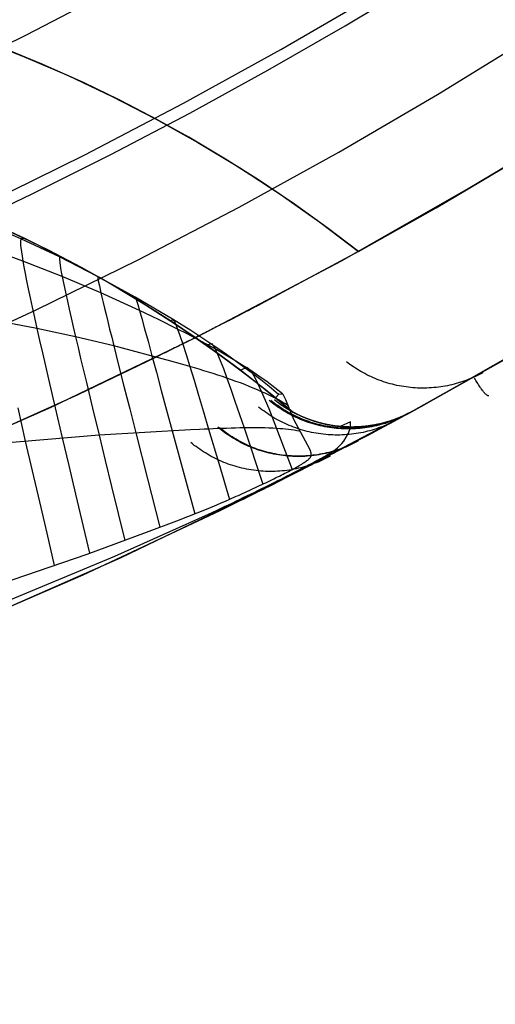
# Model space of a CAD drawing. Header units: millimetres. Extents: x -118 to 118, y -118 to 118.
# Tile 39 of 68: x 47 to 58, y -117 to -94. Entities that reach past the tile are written whole.
import ezdxf

# ---------------------------------------------------------------- set-up
doc = ezdxf.new("R2010")
doc.units = ezdxf.units.MM
doc.header["$MEASUREMENT"] = 0
doc.layers.add('Predefinito', color=5, linetype='Continuous')

msp = doc.modelspace()

# ---------------------------------------------------------------- linework, layer by layer
at = {"layer": 'Predefinito'}
for points in [[(33.558, -103.176), (36.057, -102.308), (38.543, -101.374), (41.016, -100.375), (43.459, -99.318), (45.881, -98.2), (48.282, -97.02), (50.662, -95.779), (53.009, -94.483), (55.325, -93.131), (57.612, -91.723), (59.869, -90.259)], [(33.085, -92.093), (34.256, -92.087), (35.427, -92.122), (36.596, -92.197), (37.762, -92.312), (38.923, -92.467), (40.078, -92.662), (41.226, -92.896), (42.365, -93.17), (43.494, -93.482), (44.611, -93.833), (45.716, -94.222), (46.807, -94.649), (47.883, -95.113), (48.942, -95.613), (49.984, -96.15), (51.006, -96.722), (52.008, -97.328), (52.989, -97.969), (53.947, -98.643), (54.881, -99.349)], [(54.881, -99.349), (54.12, -98.77), (53.338, -98.209), (52.536, -97.667), (51.714, -97.145), (50.873, -96.645), (50.015, -96.167), (49.139, -95.711), (48.247, -95.28), (47.34, -94.873), (46.418, -94.492), (45.483, -94.137), (44.537, -93.808), (43.579, -93.507), (42.612, -93.235), (41.636, -92.99), (40.653, -92.774), (39.664, -92.588), (38.67, -92.43), (37.673, -92.302), (36.675, -92.204), (35.675, -92.135), (34.676, -92.095), (33.679, -92.085)], [(-1.959, -113.483), (1.959, -113.483), (5.875, -113.348), (9.784, -113.078), (13.681, -112.672), (17.562, -112.133), (21.422, -111.46), (25.256, -110.654), (29.06, -109.717), (32.83, -108.648), (36.561, -107.45), (40.248, -106.124), (43.887, -104.672), (47.473, -103.095), (51.004, -101.395), (54.473, -99.574), (57.877, -97.634), (61.213, -95.578)], [(32.914, -96.098), (33.958, -96.085), (35.002, -96.108), (36.044, -96.167), (37.084, -96.261), (38.12, -96.392), (39.151, -96.559), (40.176, -96.761), (41.192, -96.999), (42.2, -97.272), (43.198, -97.579), (44.185, -97.921), (45.159, -98.297), (46.12, -98.706), (47.066, -99.148), (47.996, -99.623), (48.909, -100.13), (49.804, -100.668), (50.68, -101.236), (51.535, -101.835), (52.37, -102.463), (53.182, -103.119)], [(52.882, -102.871), (52.833, -102.832), (52.034, -102.205), (51.214, -101.605), (50.374, -101.033), (49.515, -100.489), (48.638, -99.975), (47.746, -99.492), (46.835, -99.037), (45.91, -98.613), (44.973, -98.221), (44.022, -97.862), (43.06, -97.534), (42.087, -97.239), (41.105, -96.977), (40.115, -96.748), (39.117, -96.553), (38.114, -96.391), (37.106, -96.264), (36.093, -96.17), (35.079, -96.111), (34.063, -96.086), (33.046, -96.095)], [(58.598, -97.203), (56.75, -98.294), (54.881, -99.349)], [(54.881, -99.349), (56.75, -98.294), (58.598, -97.203)], [(46.582, -98.917), (47.396, -99.312), (48.196, -99.73), (48.979, -100.17), (49.746, -100.631), (50.494, -101.112), (51.225, -101.613), (51.936, -102.131), (52.628, -102.667), (53.299, -103.218)], [(54.881, -99.349), (52.516, -100.62)], [(56.156, -103.212), (58.722, -101.774), (61.251, -100.272)], [(61.251, -100.272), (58.745, -101.761), (56.203, -103.187)], [(-2.028, -117.482), (2.028, -117.482), (6.082, -117.342), (10.129, -117.063), (14.163, -116.643), (18.181, -116.085), (22.177, -115.388), (26.146, -114.554), (30.085, -113.583), (33.987, -112.477), (37.849, -111.237), (41.666, -109.864), (45.433, -108.361), (49.146, -106.728), (52.801, -104.968), (56.393, -103.083), (59.917, -101.075)], [(53.299, -103.218), (53.382, -103.261), (53.466, -103.302), (53.551, -103.339), (53.637, -103.374), (53.724, -103.406), (53.812, -103.436), (53.901, -103.463), (53.99, -103.487), (54.081, -103.508), (54.172, -103.526), (54.264, -103.542), (54.357, -103.555), (54.45, -103.565), (54.543, -103.572), (54.636, -103.576), (54.729, -103.577), (54.821, -103.575), (54.914, -103.571), (55.007, -103.563), (55.1, -103.553), (55.192, -103.54), (55.284, -103.524), (55.375, -103.505), (55.466, -103.483), (55.556, -103.459), (55.644, -103.432), (55.732, -103.402), (55.819, -103.37), (55.904, -103.334), (55.989, -103.296), (56.073, -103.256), (56.156, -103.212)]]:
    msp.add_lwpolyline(points, dxfattribs=at)
at = {"layer": 'Predefinito', "extrusion": (0, 1, 0)}
for points in [[(-54.881, -99.999), (-54.881, -132)], [(-54.881, 0), (-54.881, -99.999)]]:
    msp.add_lwpolyline(points, dxfattribs=at)
at = {"layer": 'Predefinito', "extrusion": (-9.82915e-05, 0.999981, 0.006159)}
msp.add_lwpolyline([(-52.823, -99.365), (-53.009, -110.982)], dxfattribs=at)
at = {"layer": 'Predefinito', "extrusion": (-0.004093, -0.00223, 0.999989)}
msp.add_lwpolyline([(55.802, -103.405), (55.756, -103.429), (55.709, -103.453), (55.662, -103.477), (55.613, -103.499), (55.565, -103.521), (55.515, -103.542), (55.465, -103.562), (55.415, -103.582), (55.363, -103.6), (55.312, -103.618), (55.26, -103.635), (55.207, -103.651), (55.154, -103.666), (55.1, -103.68), (55.046, -103.693), (54.992, -103.705), (54.937, -103.716), (54.882, -103.726), (54.826, -103.735), (54.77, -103.743), (54.714, -103.75), (54.658, -103.756), (54.602, -103.761), (54.545, -103.765), (54.488, -103.768), (54.431, -103.77), (54.374, -103.77), (54.317, -103.77), (54.26, -103.769), (54.203, -103.766), (54.146, -103.762), (54.089, -103.758), (54.032, -103.752), (53.976, -103.745), (53.919, -103.737), (53.863, -103.728), (53.807, -103.718), (53.751, -103.706), (53.695, -103.694), (53.64, -103.681), (53.585, -103.667), (53.53, -103.651), (53.476, -103.635), (53.423, -103.618), (53.369, -103.6), (53.316, -103.58), (53.264, -103.56), (53.212, -103.539), (53.161, -103.517), (53.11, -103.494), (53.06, -103.471), (53.011, -103.446), (52.962, -103.421), (52.914, -103.395), (52.866, -103.368), (52.819, -103.34), (52.773, -103.312), (52.728, -103.283), (52.683, -103.253), (52.639, -103.223), (52.596, -103.191), (52.553, -103.16), (52.512, -103.128), (52.471, -103.095)], dxfattribs=at)
at = {"layer": 'Predefinito', "extrusion": (-0.001156, -0.000629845, 0.999999)}
msp.add_lwpolyline([(56.097, -103.244), (56.051, -103.269), (56.004, -103.293), (55.957, -103.316), (55.908, -103.339), (55.86, -103.36), (55.81, -103.381), (55.76, -103.402), (55.71, -103.421), (55.658, -103.439), (55.607, -103.457), (55.555, -103.474), (55.502, -103.49), (55.449, -103.505), (55.395, -103.519), (55.341, -103.532), (55.287, -103.544), (55.232, -103.555), (55.177, -103.565), (55.121, -103.574), (55.065, -103.582), (55.009, -103.59), (54.953, -103.596), (54.897, -103.601), (54.84, -103.604), (54.783, -103.607), (54.726, -103.609), (54.67, -103.61), (54.612, -103.609), (54.555, -103.608), (54.498, -103.605), (54.441, -103.602), (54.384, -103.597), (54.328, -103.591), (54.271, -103.584), (54.214, -103.576), (54.158, -103.567), (54.102, -103.557), (54.046, -103.546), (53.99, -103.534), (53.935, -103.52), (53.88, -103.506), (53.826, -103.491), (53.772, -103.474), (53.718, -103.457), (53.664, -103.439), (53.612, -103.42), (53.559, -103.4), (53.508, -103.379), (53.456, -103.357), (53.406, -103.334), (53.355, -103.31), (53.306, -103.286), (53.257, -103.26), (53.209, -103.234), (53.161, -103.207), (53.115, -103.18), (53.068, -103.151), (53.023, -103.122), (52.978, -103.092), (52.934, -103.062), (52.891, -103.031), (52.849, -102.999), (52.807, -102.967), (52.766, -102.934)], dxfattribs=at)
at = {"layer": 'Predefinito', "extrusion": (-0.013299, -0.007248, 0.999885)}
msp.add_lwpolyline([(54.866, -103.915), (54.819, -103.94), (54.772, -103.964), (54.725, -103.987), (54.676, -104.01), (54.627, -104.032), (54.578, -104.053), (54.528, -104.073), (54.477, -104.093), (54.426, -104.111), (54.374, -104.129), (54.322, -104.146), (54.269, -104.162), (54.216, -104.177), (54.162, -104.191), (54.108, -104.204), (54.053, -104.216), (53.998, -104.227), (53.943, -104.237), (53.887, -104.246), (53.831, -104.254), (53.775, -104.261), (53.719, -104.267), (53.662, -104.272), (53.606, -104.276), (53.549, -104.279), (53.492, -104.281), (53.435, -104.281), (53.377, -104.281), (53.32, -104.279), (53.263, -104.277), (53.206, -104.273), (53.149, -104.268), (53.092, -104.262), (53.035, -104.255), (52.978, -104.247), (52.922, -104.238), (52.866, -104.228), (52.81, -104.216), (52.754, -104.204), (52.699, -104.191), (52.644, -104.176), (52.589, -104.161), (52.535, -104.144), (52.481, -104.127), (52.427, -104.109), (52.375, -104.089), (52.322, -104.069), (52.27, -104.048), (52.219, -104.026), (52.168, -104.003), (52.118, -103.979), (52.068, -103.954), (52.02, -103.929), (51.971, -103.903), (51.924, -103.876), (51.877, -103.848), (51.831, -103.819), (51.785, -103.79), (51.74, -103.76), (51.696, -103.729), (51.653, -103.698), (51.611, -103.666), (51.569, -103.634), (51.528, -103.601)], dxfattribs=at)
at = {"layer": 'Predefinito', "extrusion": (-0.000559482, -0.000304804, 1)}
msp.add_lwpolyline([(56.157, -103.212), (56.065, -103.26), (56.018, -103.283), (55.97, -103.305), (55.922, -103.327), (55.873, -103.348), (55.823, -103.368), (55.773, -103.387), (55.723, -103.405), (55.672, -103.423), (55.62, -103.44), (55.568, -103.455), (55.515, -103.47), (55.462, -103.484), (55.409, -103.497), (55.355, -103.51), (55.301, -103.521), (55.246, -103.531), (55.191, -103.54), (55.136, -103.548), (55.081, -103.556), (55.025, -103.562), (54.969, -103.567), (54.913, -103.571), (54.857, -103.574), (54.801, -103.576), (54.745, -103.577), (54.688, -103.577), (54.632, -103.576), (54.575, -103.574), (54.519, -103.57), (54.462, -103.566), (54.406, -103.561), (54.35, -103.554), (54.294, -103.546), (54.238, -103.538), (54.182, -103.528), (54.127, -103.518), (54.072, -103.506), (54.017, -103.493), (53.962, -103.479), (53.908, -103.465), (53.854, -103.449), (53.801, -103.432), (53.748, -103.415), (53.696, -103.396), (53.644, -103.377), (53.592, -103.356), (53.541, -103.335), (53.491, -103.313), (53.441, -103.29), (53.391, -103.266), (53.343, -103.241), (53.295, -103.216), (53.247, -103.19), (53.2, -103.163), (53.154, -103.135), (53.109, -103.107), (53.064, -103.078), (53.02, -103.048), (52.977, -103.018), (52.934, -102.987), (52.852, -102.923)], dxfattribs=at)
at = {"layer": 'Predefinito', "extrusion": (-0.000559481, -0.000304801, 1)}
msp.add_lwpolyline([(56.157, -103.212), (56.066, -103.259), (55.972, -103.304), (55.924, -103.326), (55.875, -103.347), (55.826, -103.366), (55.777, -103.386), (55.727, -103.404), (55.676, -103.421), (55.625, -103.438), (55.573, -103.454), (55.521, -103.469), (55.469, -103.483), (55.416, -103.496), (55.363, -103.508), (55.309, -103.519), (55.255, -103.529), (55.201, -103.539), (55.146, -103.547), (55.091, -103.554), (55.036, -103.561), (54.981, -103.566), (54.925, -103.57), (54.87, -103.574), (54.814, -103.576), (54.758, -103.577), (54.702, -103.577), (54.646, -103.576), (54.59, -103.574), (54.534, -103.571), (54.478, -103.567), (54.422, -103.562), (54.367, -103.556), (54.311, -103.549), (54.256, -103.541), (54.2, -103.531), (54.145, -103.521), (54.091, -103.51), (54.036, -103.498), (53.982, -103.484), (53.928, -103.47), (53.875, -103.455), (53.822, -103.439), (53.769, -103.422), (53.717, -103.404), (53.665, -103.385), (53.614, -103.365), (53.563, -103.344), (53.512, -103.323), (53.463, -103.3), (53.414, -103.277), (53.365, -103.253), (53.317, -103.228), (53.27, -103.202), (53.223, -103.176), (53.177, -103.149), (53.132, -103.121), (53.087, -103.093), (53.043, -103.063), (53, -103.034), (52.957, -103.003), (52.874, -102.941)], dxfattribs=at)
at = {"layer": 'Predefinito', "extrusion": (-0.019831, -0.010824, 0.999745)}
msp.add_lwpolyline([(117.5, -2.388), (117.5, -2.441), (117.498, -2.494), (117.496, -2.547), (117.492, -2.601), (117.488, -2.655), (117.483, -2.709), (117.476, -2.763), (117.469, -2.817), (117.461, -2.871), (117.451, -2.925), (117.441, -2.98), (117.43, -3.034), (117.417, -3.089), (117.403, -3.143), (117.389, -3.197), (117.373, -3.251), (117.356, -3.305), (117.339, -3.359), (117.32, -3.412), (117.3, -3.466), (117.279, -3.519), (117.257, -3.571), (117.234, -3.624), (117.209, -3.676), (117.184, -3.727), (117.158, -3.779), (117.131, -3.829), (117.103, -3.88), (117.074, -3.929), (117.044, -3.979), (117.012, -4.027), (116.98, -4.075), (116.948, -4.123), (116.914, -4.169), (116.879, -4.216), (116.843, -4.261), (116.807, -4.306), (116.77, -4.349), (116.732, -4.393), (116.693, -4.435), (116.653, -4.477), (116.613, -4.517), (116.572, -4.557), (116.531, -4.596), (116.488, -4.634), (116.446, -4.671), (116.402, -4.708), (116.358, -4.743), (116.314, -4.778), (116.269, -4.811), (116.223, -4.844), (116.177, -4.875), (116.131, -4.906), (116.084, -4.936), (116.037, -4.964), (115.989, -4.992), (115.942, -5.019), (115.894, -5.044), (115.846, -5.069), (115.797, -5.093), (115.748, -5.116), (115.7, -5.138), (115.651, -5.158), (115.602, -5.178)], dxfattribs=at)
at = {"layer": 'Predefinito', "extrusion": (-0.013678, -0.007476, 0.999878)}
msp.add_lwpolyline([(54.857, -103.922), (54.81, -103.948), (54.762, -103.972), (54.714, -103.995), (54.665, -104.018), (54.616, -104.04), (54.566, -104.062), (54.515, -104.082), (54.464, -104.102), (54.412, -104.121), (54.36, -104.138), (54.307, -104.155), (54.253, -104.171), (54.199, -104.186), (54.145, -104.201), (54.09, -104.214), (54.035, -104.226), (53.979, -104.237), (53.923, -104.247), (53.867, -104.256), (53.81, -104.264), (53.754, -104.271), (53.696, -104.277), (53.639, -104.282), (53.582, -104.286), (53.524, -104.288), (53.466, -104.29), (53.408, -104.29), (53.351, -104.289), (53.293, -104.287), (53.235, -104.284), (53.177, -104.28), (53.119, -104.275), (53.062, -104.269), (53.004, -104.261), (52.947, -104.253), (52.89, -104.243), (52.833, -104.232), (52.776, -104.22), (52.72, -104.208), (52.664, -104.194), (52.608, -104.179), (52.553, -104.163), (52.498, -104.145), (52.444, -104.127), (52.39, -104.108), (52.337, -104.088), (52.284, -104.067), (52.231, -104.045), (52.18, -104.022), (52.129, -103.999), (52.078, -103.974), (52.028, -103.949), (51.979, -103.922), (51.93, -103.895), (51.883, -103.867), (51.835, -103.839), (51.789, -103.809), (51.743, -103.779), (51.699, -103.748), (51.654, -103.717), (51.611, -103.685), (51.569, -103.652), (51.527, -103.619), (51.486, -103.585)], dxfattribs=at)
at = {"layer": 'Predefinito', "extrusion": (-0.002747, -0.001503, 0.999995)}
msp.add_lwpolyline([(56.076, -103.256), (56.029, -103.281), (55.982, -103.305), (55.934, -103.329), (55.886, -103.352), (55.837, -103.374), (55.787, -103.395), (55.737, -103.415), (55.686, -103.435), (55.634, -103.454), (55.582, -103.471), (55.53, -103.488), (55.476, -103.504), (55.423, -103.519), (55.369, -103.533), (55.314, -103.547), (55.26, -103.559), (55.204, -103.57), (55.149, -103.58), (55.093, -103.589), (55.037, -103.597), (54.98, -103.605), (54.924, -103.611), (54.867, -103.615), (54.81, -103.619), (54.752, -103.622), (54.695, -103.624), (54.638, -103.624), (54.58, -103.624), (54.523, -103.622), (54.465, -103.619), (54.408, -103.616), (54.35, -103.611), (54.293, -103.605), (54.236, -103.598), (54.179, -103.589), (54.122, -103.58), (54.066, -103.57), (54.01, -103.558), (53.954, -103.546), (53.898, -103.532), (53.843, -103.517), (53.788, -103.502), (53.733, -103.485), (53.679, -103.468), (53.626, -103.449), (53.572, -103.429), (53.52, -103.409), (53.468, -103.387), (53.416, -103.365), (53.365, -103.342), (53.315, -103.318), (53.265, -103.293), (53.216, -103.267), (53.168, -103.24), (53.12, -103.213), (53.073, -103.185), (53.027, -103.156), (52.981, -103.126), (52.936, -103.096), (52.892, -103.065), (52.849, -103.034), (52.806, -103.002), (52.765, -102.969), (52.724, -102.936)], dxfattribs=at)
at = {"layer": 'Predefinito', "extrusion": (0.012992, 0.007104, 0.99989)}
msp.add_lwpolyline([(57.871, -102.275), (57.78, -102.323), (57.685, -102.368), (57.638, -102.39), (57.589, -102.41), (57.54, -102.43), (57.49, -102.45), (57.44, -102.468), (57.389, -102.486), (57.338, -102.502), (57.286, -102.518), (57.234, -102.533), (57.181, -102.547), (57.128, -102.561), (57.075, -102.573), (57.021, -102.584), (56.967, -102.594), (56.913, -102.604), (56.858, -102.612), (56.803, -102.619), (56.748, -102.626), (56.693, -102.631), (56.637, -102.635), (56.581, -102.639), (56.526, -102.641), (56.47, -102.642), (56.414, -102.642), (56.358, -102.641), (56.302, -102.64), (56.246, -102.637), (56.19, -102.633), (56.134, -102.628), (56.078, -102.621), (56.023, -102.614), (55.967, -102.606), (55.912, -102.597), (55.857, -102.587), (55.802, -102.576), (55.748, -102.563), (55.694, -102.55), (55.64, -102.536), (55.586, -102.521), (55.533, -102.505), (55.481, -102.488), (55.429, -102.47), (55.377, -102.451), (55.326, -102.431), (55.275, -102.41), (55.225, -102.389), (55.175, -102.366), (55.126, -102.343), (55.077, -102.319), (55.03, -102.294), (54.982, -102.269), (54.936, -102.243), (54.89, -102.216), (54.845, -102.188), (54.8, -102.16), (54.756, -102.131), (54.67, -102.071), (54.588, -102.008)], dxfattribs=at)
at = {"layer": 'Predefinito', "extrusion": (-0.000559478, -0.000304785, 1)}
msp.add_lwpolyline([(56.157, -103.212), (56.067, -103.259), (55.975, -103.303), (55.881, -103.344), (55.784, -103.383), (55.735, -103.401), (55.685, -103.418), (55.635, -103.435), (55.585, -103.45), (55.534, -103.465), (55.482, -103.479), (55.43, -103.492), (55.378, -103.505), (55.325, -103.516), (55.273, -103.526), (55.219, -103.536), (55.166, -103.544), (55.112, -103.552), (55.058, -103.558), (55.004, -103.564), (54.949, -103.569), (54.895, -103.572), (54.84, -103.575), (54.785, -103.577), (54.73, -103.577), (54.675, -103.577), (54.62, -103.575), (54.565, -103.573), (54.511, -103.57), (54.456, -103.565), (54.401, -103.56), (54.346, -103.554), (54.292, -103.546), (54.237, -103.538), (54.183, -103.528), (54.129, -103.518), (54.076, -103.507), (54.022, -103.494), (53.969, -103.481), (53.916, -103.467), (53.864, -103.452), (53.812, -103.436), (53.76, -103.419), (53.709, -103.401), (53.658, -103.382), (53.608, -103.363), (53.558, -103.342), (53.509, -103.321), (53.46, -103.299), (53.412, -103.276), (53.364, -103.252), (53.317, -103.228), (53.271, -103.203), (53.225, -103.177), (53.18, -103.15), (53.091, -103.095), (53.005, -103.038), (52.922, -102.977)], dxfattribs=at)
at = {"layer": 'Predefinito', "extrusion": (-0.000559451, -0.000304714, 1)}
msp.add_lwpolyline([(56.157, -103.212), (56.071, -103.257), (55.982, -103.3), (55.891, -103.34), (55.798, -103.377), (55.704, -103.412), (55.607, -103.444), (55.509, -103.472), (55.409, -103.497), (55.308, -103.519), (55.205, -103.538), (55.102, -103.553), (55.05, -103.559), (54.998, -103.564), (54.945, -103.569), (54.893, -103.572), (54.84, -103.575), (54.787, -103.576), (54.734, -103.577), (54.682, -103.577), (54.629, -103.576), (54.576, -103.574), (54.523, -103.571), (54.47, -103.567), (54.417, -103.562), (54.365, -103.556), (54.312, -103.549), (54.26, -103.541), (54.207, -103.533), (54.155, -103.523), (54.103, -103.513), (54.052, -103.501), (54.001, -103.489), (53.95, -103.476), (53.899, -103.462), (53.849, -103.447), (53.799, -103.432), (53.749, -103.415), (53.651, -103.379), (53.555, -103.341), (53.46, -103.299), (53.368, -103.254), (53.278, -103.207), (53.19, -103.156), (53.104, -103.104), (53.021, -103.048)], dxfattribs=at)
at = {"layer": 'Predefinito', "extrusion": (-0.000559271, -0.000304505, 1)}
msp.add_lwpolyline([(56.156, -103.212), (56.074, -103.255), (55.99, -103.296), (55.903, -103.335), (55.815, -103.371), (55.724, -103.405), (55.633, -103.436), (55.539, -103.464), (55.444, -103.489), (55.348, -103.511), (55.251, -103.53), (55.152, -103.546), (55.053, -103.559), (54.953, -103.568), (54.853, -103.574), (54.752, -103.577), (54.651, -103.576), (54.55, -103.572), (54.449, -103.565), (54.348, -103.554), (54.248, -103.539), (54.148, -103.522), (54.05, -103.501), (53.952, -103.477), (53.855, -103.449), (53.76, -103.419), (53.666, -103.385), (53.574, -103.349), (53.483, -103.309), (53.394, -103.267), (53.307, -103.223), (53.223, -103.176), (53.14, -103.126)], dxfattribs=at)
at = {"layer": 'Predefinito', "extrusion": (0.05934, 0.032266, 0.997716)}
msp.add_lwpolyline([(-117.5, -8.304), (-117.499, -8.213), (-117.494, -8.122), (-117.487, -8.031), (-117.478, -7.938), (-117.465, -7.846), (-117.449, -7.754), (-117.43, -7.662), (-117.409, -7.57), (-117.384, -7.478), (-117.356, -7.387), (-117.326, -7.296), (-117.292, -7.207), (-117.256, -7.118), (-117.216, -7.03), (-117.174, -6.944), (-117.129, -6.859), (-117.081, -6.775), (-117.031, -6.693), (-116.978, -6.613), (-116.922, -6.535), (-116.865, -6.458), (-116.805, -6.384), (-116.743, -6.312), (-116.678, -6.242), (-116.612, -6.174), (-116.545, -6.109), (-116.475, -6.046), (-116.404, -5.986), (-116.332, -5.928), (-116.258, -5.873), (-116.183, -5.821), (-116.107, -5.771)], dxfattribs=at)
at = {"layer": 'Predefinito', "extrusion": (0.097051, 0.05244, 0.993897)}
msp.add_lwpolyline([(-117.5, -13.941), (-117.499, -13.863), (-117.496, -13.785), (-117.491, -13.706), (-117.484, -13.627), (-117.474, -13.548), (-117.463, -13.469), (-117.449, -13.39), (-117.433, -13.311), (-117.415, -13.233), (-117.395, -13.154), (-117.373, -13.076), (-117.348, -12.999), (-117.322, -12.922), (-117.293, -12.846), (-117.262, -12.771), (-117.23, -12.696), (-117.195, -12.622), (-117.158, -12.55), (-117.119, -12.478), (-117.079, -12.408), (-117.036, -12.339), (-116.992, -12.271), (-116.946, -12.204), (-116.899, -12.139), (-116.849, -12.075), (-116.799, -12.013), (-116.747, -11.953), (-116.693, -11.894), (-116.638, -11.837), (-116.582, -11.781), (-116.525, -11.728), (-116.467, -11.676)], dxfattribs=at)
at = {"layer": 'Predefinito', "extrusion": (0.158841, 0.084955, 0.983642)}
msp.add_lwpolyline([(-117.5, -23.379), (-117.499, -23.32), (-117.498, -23.261), (-117.495, -23.202), (-117.491, -23.143), (-117.485, -23.083), (-117.479, -23.024), (-117.471, -22.965), (-117.463, -22.906), (-117.453, -22.847), (-117.441, -22.788), (-117.429, -22.729), (-117.415, -22.671), (-117.401, -22.612), (-117.385, -22.554), (-117.367, -22.497), (-117.349, -22.439), (-117.33, -22.382), (-117.309, -22.326), (-117.287, -22.27), (-117.265, -22.214), (-117.241, -22.159), (-117.216, -22.104), (-117.19, -22.05), (-117.163, -21.997), (-117.135, -21.944), (-117.106, -21.892), (-117.076, -21.84), (-117.045, -21.79), (-117.013, -21.74), (-116.98, -21.691), (-116.946, -21.642), (-116.912, -21.594)], dxfattribs=at)
at = {"layer": 'Predefinito', "extrusion": (0.218887, 0.116179, 0.968809)}
msp.add_lwpolyline([(-117.5, -32.58), (-117.499, -32.489), (-117.494, -32.397), (-117.487, -32.305), (-117.477, -32.213), (-117.465, -32.122), (-117.449, -32.03), (-117.431, -31.939), (-117.409, -31.849), (-117.385, -31.759), (-117.359, -31.67), (-117.329, -31.582), (-117.297, -31.496), (-117.262, -31.41), (-117.225, -31.326), (-117.185, -31.243), (-117.143, -31.161)], dxfattribs=at)
at = {"layer": 'Predefinito', "extrusion": (0.36224, 0.190061, 0.912502)}
msp.add_lwpolyline([(-117.5, -54.454), (-117.499, -54.391), (-117.497, -54.328), (-117.494, -54.265), (-117.489, -54.202), (-117.483, -54.139), (-117.476, -54.076), (-117.467, -54.013), (-117.457, -53.95), (-117.446, -53.888), (-117.433, -53.826), (-117.419, -53.764), (-117.404, -53.703), (-117.388, -53.641), (-117.37, -53.581), (-117.351, -53.521), (-117.331, -53.461)], dxfattribs=at)
at = {"layer": 'Predefinito', "extrusion": (0.27241, 0.143859, 0.951366)}
msp.add_lwpolyline([(-117.5, -40.759), (-117.499, -40.682), (-117.496, -40.605), (-117.491, -40.528), (-117.484, -40.451), (-117.475, -40.374), (-117.464, -40.298), (-117.451, -40.221), (-117.436, -40.145), (-117.42, -40.069), (-117.401, -39.994), (-117.38, -39.919), (-117.357, -39.845), (-117.333, -39.772), (-117.307, -39.7), (-117.278, -39.628), (-117.249, -39.557)], dxfattribs=at)
at = {"layer": 'Predefinito', "extrusion": (0.49989, 0.259949, 0.826158)}
msp.add_lwpolyline([(-117.5, -75.432), (-117.5, -75.377), (-117.498, -75.323), (-117.496, -75.269), (-117.492, -75.215), (-117.488, -75.161), (-117.482, -75.107), (-117.476, -75.053), (-117.469, -74.999), (-117.46, -74.945), (-117.451, -74.891), (-117.441, -74.838), (-117.429, -74.785), (-117.417, -74.732), (-117.404, -74.679), (-117.39, -74.627), (-117.375, -74.575)], dxfattribs=at)
at = {"layer": 'Predefinito', "extrusion": (0.653237, 0.335613, 0.678709)}
msp.add_lwpolyline([(-117.5, -98.803), (-117.498, -98.701), (-117.493, -98.599), (-117.484, -98.497), (-117.472, -98.395), (-117.456, -98.293), (-117.437, -98.192), (-117.415, -98.093), (-117.389, -97.994)], dxfattribs=at)
at = {"layer": 'Predefinito', "extrusion": (0.83088, 0.416862, 0.368597)}
msp.add_lwpolyline([(-117.5, -125.705), (-117.5, -125.651), (-117.498, -125.598), (-117.496, -125.544), (-117.492, -125.491), (-117.488, -125.437), (-117.483, -125.384), (-117.477, -125.33), (-117.469, -125.277), (-117.461, -125.224), (-117.452, -125.171), (-117.442, -125.118), (-117.431, -125.066), (-117.419, -125.013), (-117.406, -124.961), (-117.393, -124.91), (-117.378, -124.858)], dxfattribs=at)
at = {"layer": 'Predefinito', "extrusion": (0.78281, 0.396121, 0.479893)}
msp.add_lwpolyline([(-117.5, -118.476), (-117.498, -118.372), (-117.493, -118.268), (-117.484, -118.164), (-117.471, -118.06), (-117.455, -117.957), (-117.435, -117.855), (-117.412, -117.753), (-117.385, -117.653)], dxfattribs=at)
at = {"layer": 'Predefinito', "extrusion": (0.863786, 0.429476, 0.263484)}
msp.add_lwpolyline([(-117.5, -130.58), (-117.499, -130.524), (-117.498, -130.468), (-117.495, -130.412), (-117.492, -130.356), (-117.487, -130.3), (-117.481, -130.245), (-117.474, -130.189), (-117.466, -130.133), (-117.458, -130.078), (-117.448, -130.022), (-117.437, -129.967), (-117.425, -129.912), (-117.412, -129.858), (-117.398, -129.803), (-117.383, -129.749), (-117.367, -129.696)], dxfattribs=at)
at = {"layer": 'Predefinito', "extrusion": (0.893799, 0.436125, 0.104493)}
msp.add_lwpolyline([(-117.5, -134.774), (-117.499, -134.71), (-117.497, -134.647), (-117.494, -134.584), (-117.489, -134.521), (-117.483, -134.458), (-117.476, -134.394), (-117.467, -134.332), (-117.457, -134.269), (-117.446, -134.206), (-117.433, -134.144), (-117.419, -134.082), (-117.404, -134.02), (-117.387, -133.959), (-117.37, -133.898), (-117.35, -133.838), (-117.33, -133.778)], dxfattribs=at)
at = {"layer": 'Predefinito', "extrusion": (0.897307, 0.433633, 0.082473)}
msp.add_lwpolyline([(-117.5, -135.093), (-117.499, -135.024), (-117.497, -134.956), (-117.493, -134.888), (-117.488, -134.82), (-117.481, -134.751), (-117.472, -134.683), (-117.462, -134.616), (-117.45, -134.548), (-117.437, -134.481), (-117.422, -134.413), (-117.406, -134.347), (-117.388, -134.281), (-117.369, -134.215), (-117.348, -134.15), (-117.326, -134.085), (-117.302, -134.021)], dxfattribs=at)
at = {"layer": 'Predefinito', "extrusion": (0.898207, 0.429873, 0.091839)}
msp.add_lwpolyline([(-117.5, -135.019), (-117.499, -134.946), (-117.496, -134.872), (-117.492, -134.798), (-117.485, -134.724), (-117.477, -134.65), (-117.467, -134.577), (-117.455, -134.503), (-117.442, -134.43), (-117.426, -134.357), (-117.409, -134.285), (-117.39, -134.213), (-117.369, -134.142), (-117.346, -134.071), (-117.322, -134.001), (-117.296, -133.932), (-117.268, -133.864)], dxfattribs=at)
at = {"layer": 'Predefinito', "extrusion": (0.900355, 0.422547, 0.103995)}
msp.add_lwpolyline([(-117.5, -134.943), (-117.499, -134.859), (-117.495, -134.774), (-117.489, -134.69), (-117.481, -134.605), (-117.47, -134.521), (-117.457, -134.436), (-117.441, -134.352), (-117.423, -134.269), (-117.403, -134.186), (-117.38, -134.104), (-117.355, -134.022), (-117.328, -133.942), (-117.298, -133.862), (-117.266, -133.783), (-117.233, -133.705), (-117.197, -133.629)], dxfattribs=at)
at = {"layer": 'Predefinito', "extrusion": (0.904591, 0.4162, 0.092158)}
msp.add_lwpolyline([(-117.5, -135.187), (-117.499, -135.094), (-117.494, -134.999), (-117.487, -134.905), (-117.476, -134.811), (-117.463, -134.717), (-117.447, -134.624), (-117.427, -134.53), (-117.405, -134.438), (-117.38, -134.346), (-117.352, -134.255), (-117.321, -134.165), (-117.287, -134.077), (-117.25, -133.989), (-117.211, -133.903), (-117.17, -133.819), (-117.126, -133.736)], dxfattribs=at)
at = {"layer": 'Predefinito', "extrusion": (0.907872, 0.409396, 0.090354)}
msp.add_lwpolyline([(-117.5, -135.289), (-117.498, -135.186), (-117.493, -135.082), (-117.484, -134.979), (-117.471, -134.876), (-117.455, -134.773), (-117.436, -134.67), (-117.412, -134.568), (-117.385, -134.467), (-117.355, -134.367), (-117.321, -134.268), (-117.284, -134.17), (-117.243, -134.074), (-117.199, -133.979), (-117.152, -133.887), (-117.103, -133.796), (-117.05, -133.708)], dxfattribs=at)
at = {"layer": 'Predefinito', "extrusion": (0.911379, 0.402689, 0.085031)}
msp.add_lwpolyline([(-117.5, -135.429), (-117.499, -135.373), (-117.498, -135.317), (-117.495, -135.262), (-117.492, -135.206), (-117.487, -135.15), (-117.481, -135.094), (-117.474, -135.038), (-117.467, -134.982), (-117.458, -134.927), (-117.448, -134.871), (-117.437, -134.815), (-117.425, -134.76), (-117.411, -134.705), (-117.397, -134.65), (-117.382, -134.595), (-117.366, -134.541), (-117.348, -134.487), (-117.33, -134.433), (-117.311, -134.38), (-117.29, -134.327), (-117.269, -134.275), (-117.247, -134.222), (-117.224, -134.171), (-117.199, -134.12), (-117.174, -134.069), (-117.148, -134.019), (-117.122, -133.97), (-117.094, -133.921), (-117.065, -133.873), (-117.036, -133.826), (-117.006, -133.779), (-116.975, -133.733)], dxfattribs=at)
at = {"layer": 'Predefinito'}
for points in [[(32.583, -100.097, -143.679), (35.015, -99.252, -143.679), (37.43, -98.347, -143.68), (39.825, -97.381, -143.68), (42.199, -96.355, -143.68), (44.55, -95.269, -143.68), (46.877, -94.126, -143.68), (49.179, -92.926, -143.68), (51.454, -91.671, -143.68), (53.7, -90.36, -143.68), (55.916, -88.996, -143.681), (58.1, -87.579, -143.681), (60.251, -86.11, -143.681)], [(33.159, -103.594, -153.679), (35.175, -102.911, -153.679), (37.179, -102.187, -153.679), (39.17, -101.422, -153.68), (41.148, -100.618, -153.68), (43.112, -99.774, -153.68), (45.062, -98.891, -153.68), (46.996, -97.97, -153.68), (48.913, -97.012, -153.68), (50.813, -96.015, -153.68), (52.696, -94.982, -153.68), (54.56, -93.913, -153.68), (56.404, -92.808, -153.68), (58.228, -91.667, -153.681)], [(54.881, -99.349, -99.999), (54.095, -98.752, -99.999), (53.292, -98.177, -99.999), (52.472, -97.626, -99.999), (51.637, -97.098, -99.999), (50.787, -96.595, -99.999), (49.923, -96.117, -99.999), (49.045, -95.664, -99.999), (48.155, -95.237, -99.999), (47.251, -94.835, -99.999), (46.337, -94.46, -99.999), (45.412, -94.111, -99.999), (44.477, -93.789, -99.999), (43.533, -93.494, -100), (42.581, -93.226, -100), (41.622, -92.987, -100), (40.656, -92.775, -100), (39.685, -92.591, -100), (38.709, -92.436, -100), (37.73, -92.309, -100), (36.746, -92.21, -100), (35.761, -92.14, -100), (34.774, -92.098, -100), (33.786, -92.085, -100.001)], [(-0.053, -111.433, -161), (2.635, -111.403, -161), (5.322, -111.307, -161), (8.007, -111.145, -161), (10.689, -110.916, -161), (13.366, -110.621, -161), (16.036, -110.26, -161), (18.7, -109.832, -161), (21.355, -109.338, -161), (23.999, -108.777, -161), (26.633, -108.15, -161), (29.254, -107.455, -161), (31.861, -106.694, -161), (34.453, -105.865, -161), (37.028, -104.971, -161), (39.583, -104.011, -161), (42.118, -102.987, -161), (44.627, -101.902, -161), (47.112, -100.755, -161), (49.571, -99.548, -161), (52.004, -98.28, -161), (54.408, -96.954, -161), (56.782, -95.569, -161), (59.124, -94.128, -161)], [(52.952, -102.791, -106.898), (52.724, -102.602, -106.964), (52.525, -102.442, -107.018), (52.322, -102.285, -107.069), (52.117, -102.131, -107.117), (51.909, -101.979, -107.163), (51.699, -101.829, -107.205), (51.486, -101.682, -107.244), (51.271, -101.537, -107.279), (50.835, -101.253, -107.34), (50.394, -100.978, -107.387), (49.949, -100.71, -107.425), (49.5, -100.449, -107.458), (48.592, -99.95, -107.523), (47.673, -99.481, -107.587), (46.739, -99.041, -107.647), (45.794, -98.633, -107.705)], [(46.835, -99.037, -100), (46.739, -99.041, -107.647), (46.731, -99.1, -109.558), (46.735, -99.201, -111.462), (46.753, -99.357, -113.357), (46.768, -99.46, -114.298), (46.789, -99.579, -115.236), (46.814, -99.718, -116.168), (46.844, -99.876, -117.094), (46.88, -100.053, -118.013), (46.92, -100.248, -118.925), (46.965, -100.461, -119.828), (47.015, -100.692, -120.721), (47.07, -100.941, -121.604), (47.129, -101.206, -122.476), (47.193, -101.489, -123.336), (47.261, -101.787, -124.184), (47.332, -102.099, -125.02), (47.408, -102.425, -125.846), (47.568, -103.113, -127.464), (47.739, -103.841, -129.041), (47.896, -104.506, -130.393), (48.059, -105.192, -131.717), (48.398, -106.616, -134.293)], [(53.051, -102.78, -113.813), (52.866, -102.634, -113.92), (52.676, -102.492, -114.022), (52.482, -102.354, -114.12), (52.283, -102.219, -114.212), (52.074, -102.084, -114.301), (51.86, -101.952, -114.384), (51.643, -101.823, -114.46), (51.423, -101.697, -114.529), (51.2, -101.573, -114.591), (50.975, -101.452, -114.647), (50.748, -101.334, -114.696), (50.52, -101.217, -114.739), (50.062, -100.989, -114.812), (49.6, -100.768, -114.874), (48.671, -100.344, -114.998), (47.735, -99.949, -115.12), (46.789, -99.579, -115.236), (45.836, -99.238, -115.346)], [(47.746, -99.492, -100), (47.673, -99.481, -107.587), (47.67, -99.529, -109.482), (47.677, -99.616, -111.373), (47.698, -99.752, -113.253), (47.714, -99.843, -114.189), (47.735, -99.949, -115.12), (47.76, -100.073, -116.047), (47.789, -100.213, -116.969), (47.823, -100.371, -117.884), (47.862, -100.546, -118.792), (47.905, -100.737, -119.692), (47.952, -100.944, -120.584), (48.003, -101.167, -121.466), (48.059, -101.405, -122.339), (48.119, -101.659, -123.2), (48.182, -101.927, -124.05), (48.319, -102.502, -125.721), (48.468, -103.121, -127.351), (48.627, -103.776, -128.945), (48.775, -104.383, -130.331), (48.928, -105.009, -131.691), (49.246, -106.308, -134.345)], [(48.638, -99.975, -100), (48.592, -99.95, -107.523), (48.595, -99.987, -109.402), (48.608, -100.059, -111.277), (48.633, -100.175, -113.143), (48.671, -100.344, -114.998), (48.696, -100.452, -115.919), (48.725, -100.575, -116.835), (48.758, -100.713, -117.746), (48.796, -100.867, -118.65), (48.837, -101.035, -119.548), (48.881, -101.217, -120.438), (48.93, -101.413, -121.319), (48.982, -101.623, -122.191), (49.097, -102.084, -123.907), (49.225, -102.591, -125.586), (49.364, -103.138, -127.229), (49.511, -103.718, -128.839), (49.793, -104.824, -131.663), (50.091, -105.992, -134.403)], [(49.515, -100.489, -100), (49.5, -100.449, -107.458), (49.53, -100.531, -111.181), (49.559, -100.626, -113.033), (49.6, -100.768, -114.874), (49.655, -100.963, -116.701), (49.724, -101.212, -118.509), (49.806, -101.512, -120.292), (49.901, -101.861, -122.045), (50.009, -102.258, -123.766), (50.127, -102.695, -125.454), (50.255, -103.167, -127.111), (50.391, -103.668, -128.739), (50.654, -104.639, -131.65), (50.932, -105.666, -134.484)], [(52.516, -100.62, -132), (52.514, -100.621, -132.104), (52.51, -100.623, -132.207), (52.502, -100.627, -132.31), (52.492, -100.632, -132.413), (52.478, -100.64, -132.515), (52.461, -100.648, -132.617), (52.441, -100.659, -132.718), (52.418, -100.671, -132.819), (52.393, -100.684, -132.918), (52.364, -100.699, -133.017), (52.332, -100.715, -133.114), (52.298, -100.733, -133.21), (52.26, -100.753, -133.305), (52.22, -100.774, -133.398), (52.176, -100.796, -133.49), (52.13, -100.82, -133.58), (52.081, -100.845, -133.668), (52.03, -100.872, -133.754), (51.976, -100.9, -133.838), (51.948, -100.914, -133.88), (51.919, -100.929, -133.92), (51.89, -100.944, -133.96), (51.86, -100.959, -134), (51.83, -100.975, -134.039), (51.798, -100.991, -134.077), (51.767, -101.007, -134.115), (51.734, -101.024, -134.152), (51.701, -101.041, -134.189), (51.667, -101.058, -134.225), (51.633, -101.076, -134.26), (51.598, -101.093, -134.295), (51.563, -101.111, -134.329), (51.527, -101.13, -134.362), (51.49, -101.148, -134.395), (51.453, -101.167, -134.427), (51.416, -101.186, -134.458), (51.378, -101.205, -134.488), (51.34, -101.225, -134.517), (51.301, -101.245, -134.546), (51.262, -101.264, -134.574), (51.222, -101.284, -134.6), (51.182, -101.305, -134.626), (51.142, -101.325, -134.652), (51.101, -101.346, -134.676), (51.06, -101.366, -134.7), (51.018, -101.387, -134.723), (50.976, -101.409, -134.745), (50.934, -101.43, -134.766), (50.891, -101.451, -134.786), (50.848, -101.473, -134.805), (50.805, -101.494, -134.824), (50.761, -101.516, -134.841), (50.717, -101.538, -134.858), (50.673, -101.56, -134.874), (50.628, -101.583, -134.889), (50.584, -101.605, -134.903), (50.539, -101.627, -134.916), (50.494, -101.65, -134.928), (50.448, -101.672, -134.939), (50.403, -101.695, -134.949), (50.357, -101.717, -134.959), (50.311, -101.74, -134.967), (50.265, -101.763, -134.975), (50.219, -101.786, -134.981), (50.172, -101.809, -134.987), (50.126, -101.832, -134.991), (50.079, -101.854, -134.995), (50.033, -101.877, -134.997), (49.986, -101.9, -134.999), (48.11, -102.799, -135), (45.075, -104.166, -135)], [(53.182, -103.055, -120.699), (53.107, -103.011, -120.764), (53.031, -102.968, -120.827), (52.953, -102.925, -120.889), (52.874, -102.884, -120.95), (52.794, -102.843, -121.009), (52.713, -102.804, -121.067), (52.63, -102.765, -121.123), (52.546, -102.727, -121.178), (52.446, -102.683, -121.24), (52.344, -102.64, -121.3), (52.241, -102.598, -121.358), (52.137, -102.556, -121.413), (52.032, -102.516, -121.466), (51.925, -102.477, -121.517), (51.817, -102.438, -121.564), (51.708, -102.4, -121.61), (51.599, -102.363, -121.652), (51.488, -102.326, -121.692), (51.377, -102.29, -121.729), (51.265, -102.255, -121.765), (51.153, -102.22, -121.797), (51.04, -102.186, -121.828), (50.814, -102.118, -121.883), (50.586, -102.052, -121.93), (50.358, -101.987, -121.971), (48.982, -101.623, -122.191), (48.059, -101.405, -122.339), (47.129, -101.206, -122.476), (46.195, -101.028, -122.608)], [(50.374, -101.033, -100), (50.394, -100.978, -107.387), (50.441, -101.031, -111.076), (50.476, -101.104, -112.912), (50.52, -101.217, -114.739), (50.577, -101.376, -116.554), (50.644, -101.58, -118.352), (50.724, -101.828, -120.13), (50.814, -102.118, -121.883), (50.915, -102.448, -123.607), (51.025, -102.813, -125.304), (51.143, -103.207, -126.975), (51.267, -103.625, -128.621), (51.511, -104.448, -131.611), (51.767, -105.319, -134.535)], [(51.214, -101.605, -100), (51.334, -101.562, -110.914), (51.375, -101.613, -112.725), (51.423, -101.697, -114.529), (51.481, -101.818, -116.323), (51.548, -101.977, -118.103), (51.623, -102.171, -119.866), (51.708, -102.4, -121.61), (51.802, -102.661, -123.33), (51.903, -102.951, -125.027), (52.123, -103.598, -128.36), (52.573, -104.953, -134.356)], [(52.034, -102.205, -100), (52.191, -102.132, -110.672), (52.283, -102.219, -114.212), (52.401, -102.418, -117.721), (52.546, -102.727, -121.178), (52.717, -103.133, -124.567), (52.908, -103.613, -127.891), (53.285, -104.598, -133.791)], [(45.964, -107.453, -134.188), (48.338, -106.637, -134.289), (49.77, -106.113, -134.379), (50.498, -105.836, -134.439), (51.253, -105.536, -134.517), (51.463, -105.449, -134.532), (51.568, -105.405, -134.536), (51.673, -105.36, -134.537), (51.777, -105.315, -134.535), (51.829, -105.292, -134.532), (51.881, -105.269, -134.529), (51.933, -105.246, -134.524), (51.985, -105.223, -134.518), (52.036, -105.2, -134.511), (52.088, -105.177, -134.503), (52.139, -105.154, -134.494), (52.19, -105.131, -134.484), (52.241, -105.108, -134.472), (52.292, -105.085, -134.458), (52.343, -105.061, -134.444), (52.394, -105.037, -134.427), (52.446, -105.013, -134.409), (52.497, -104.989, -134.389), (52.547, -104.965, -134.368), (52.597, -104.941, -134.345), (52.646, -104.918, -134.321), (52.694, -104.895, -134.295), (52.742, -104.871, -134.268), (52.79, -104.848, -134.239), (52.837, -104.825, -134.208), (52.883, -104.802, -134.176), (52.929, -104.78, -134.142), (52.974, -104.757, -134.107), (53.019, -104.735, -134.07), (53.062, -104.713, -134.031), (53.106, -104.691, -133.991), (53.148, -104.669, -133.948), (53.19, -104.648, -133.904), (53.23, -104.627, -133.857), (53.27, -104.606, -133.809), (53.309, -104.585, -133.758), (53.347, -104.564, -133.706), (53.384, -104.544, -133.651), (53.419, -104.525, -133.594), (53.453, -104.505, -133.535), (53.486, -104.486, -133.474), (53.502, -104.477, -133.443), (53.517, -104.468, -133.411), (53.532, -104.459, -133.378), (53.546, -104.45, -133.346), (53.559, -104.441, -133.313), (53.572, -104.433, -133.279), (53.597, -104.417, -133.212), (53.619, -104.401, -133.144), (53.639, -104.386, -133.076), (53.657, -104.372, -133.007), (53.673, -104.359, -132.937), (53.686, -104.346, -132.868), (53.698, -104.334, -132.8), (53.708, -104.323, -132.733), (53.716, -104.312, -132.667), (53.722, -104.302, -132.602), (53.732, -104.284, -132.475), (53.739, -104.267, -132.352), (53.742, -104.25, -132.231), (53.743, -104.235, -132.114), (53.741, -104.207, -131.887), (53.712, -104.129, -131.231), (53.32, -103.394, -124.768), (53.194, -103.086, -121.154), (53.129, -102.924, -118.419), (53.065, -102.797, -114.742), (52.959, -102.784, -107.363), (52.882, -102.871, -100)], [(53.299, -103.218, 0), (52.92, -102.903, -99.219), (52.901, -102.887, -99.805), (52.895, -102.883, -99.902), (52.893, -102.881, -99.927), (52.891, -102.879, -99.951), (52.89, -102.878, -99.963), (52.888, -102.877, -99.976), (52.888, -102.876, -99.982), (52.887, -102.876, -99.985), (52.885, -102.874, -99.994), (52.885, -102.874, -99.995), (52.885, -102.874, -99.995), (52.885, -102.874, -99.996), (52.885, -102.874, -99.996), (52.885, -102.874, -99.997), (52.885, -102.874, -99.997), (52.884, -102.874, -99.997), (52.884, -102.874, -99.997), (52.884, -102.874, -99.998), (52.884, -102.874, -99.998), (52.884, -102.874, -99.998), (52.884, -102.874, -99.998), (52.884, -102.873, -99.998), (52.884, -102.873, -99.998), (52.884, -102.873, -99.998), (52.884, -102.873, -99.998), (52.884, -102.873, -99.998), (52.884, -102.873, -99.998), (52.884, -102.873, -99.999), (52.884, -102.873, -99.999), (52.884, -102.873, -99.999), (52.884, -102.873, -99.999), (52.884, -102.873, -99.999), (52.884, -102.873, -99.999), (52.883, -102.873, -99.999), (52.883, -102.873, -99.999), (52.883, -102.873, -99.999), (52.883, -102.873, -99.999), (52.883, -102.873, -99.999), (52.883, -102.873, -99.999), (52.883, -102.873, -99.999), (52.883, -102.873, -100), (52.883, -102.873, -100), (52.883, -102.872, -100), (52.883, -102.872, -100), (52.883, -102.872, -100), (52.883, -102.872, -100), (52.883, -102.872, -100), (52.883, -102.872, -100), (52.882, -102.872, -100), (52.882, -102.872, -100), (52.882, -102.872, -100), (52.882, -102.872, -100), (52.882, -102.872, -100), (52.882, -102.872, -100), (52.882, -102.872, -100), (52.882, -102.872, -100), (52.882, -102.872, -100), (52.882, -102.872, -100), (52.882, -102.872, -100), (52.882, -102.872, -100), (52.882, -102.872, -100), (52.882, -102.872, -100), (52.882, -102.872, -100), (52.882, -102.872, -100), (52.882, -102.872, -100), (52.882, -102.872, -100), (52.882, -102.872, -100), (52.882, -102.872, -100), (52.882, -102.872, -100), (52.882, -102.872, -100), (52.882, -102.872, -100), (52.882, -102.872, -100), (52.882, -102.872, -100), (52.882, -102.872, -100), (52.882, -102.872, -100), (52.882, -102.872, -100), (52.882, -102.872, -100), (52.882, -102.872, -100), (52.882, -102.872, -100), (52.882, -102.872, -100), (52.882, -102.872, -100), (52.882, -102.872, -100), (52.882, -102.872, -100), (52.882, -102.872, -100), (52.882, -102.872, -100), (52.882, -102.872, -100), (52.882, -102.872, -100), (52.882, -102.872, -100), (52.882, -102.872, -100), (52.882, -102.872, -100), (52.882, -102.872, -100), (52.882, -102.872, -100), (52.882, -102.872, -100), (52.882, -102.872, -100), (52.882, -102.871, -100)], [(56.156, -103.212, 0), (56.375, -103.093, -115.495), (56.349, -103.107, -117.217), (56.246, -103.163, -120.661), (56.052, -103.269, -124.099), (55.911, -103.345, -125.813), (55.732, -103.442, -127.523), (55.626, -103.499, -128.375), (55.506, -103.563, -129.224), (55.368, -103.637, -130.071), (55.209, -103.722, -130.913), (55.12, -103.769, -131.331), (55.022, -103.821, -131.747), (54.913, -103.879, -132.16), (54.854, -103.91, -132.365), (54.791, -103.943, -132.569), (54.723, -103.979, -132.77), (54.651, -104.017, -132.97), (54.612, -104.037, -133.068), (54.572, -104.058, -133.166), (54.53, -104.08, -133.263), (54.487, -104.103, -133.36), (54.441, -104.127, -133.455), (54.394, -104.151, -133.55), (54.345, -104.177, -133.644), (54.294, -104.204, -133.736), (54.24, -104.232, -133.827), (54.185, -104.261, -133.917), (54.127, -104.29, -134.005), (54.068, -104.321, -134.091), (54.006, -104.353, -134.175), (53.942, -104.386, -134.257), (53.876, -104.42, -134.337), (53.808, -104.455, -134.415), (53.738, -104.492, -134.491), (53.665, -104.529, -134.565), (53.591, -104.567, -134.636), (53.515, -104.606, -134.705), (53.437, -104.646, -134.771), (53.358, -104.686, -134.834), (53.277, -104.727, -134.894), (53.195, -104.769, -134.951), (53.111, -104.812, -135.006), (53.026, -104.855, -135.057), (52.939, -104.898, -135.106), (52.852, -104.943, -135.152), (52.763, -104.987, -135.194), (52.672, -105.033, -135.234), (52.581, -105.078, -135.271), (52.489, -105.124, -135.306), (52.396, -105.171, -135.337), (52.302, -105.217, -135.366), (52.208, -105.264, -135.393), (52.113, -105.311, -135.417), (52.018, -105.358, -135.438), (51.922, -105.406, -135.457), (51.826, -105.453, -135.474), (51.729, -105.5, -135.489), (51.536, -105.595, -135.514), (48.233, -107.144, -135.851), (45.079, -108.509, -136.12)], [(46.664, -103.118, -127.573), (46.848, -103.915, -129.134), (47.014, -104.634, -130.454), (47.187, -105.376, -131.745), (47.364, -106.137, -133.009), (47.547, -106.915, -134.249)], [(45.715, -108.055, -135.059), (49.01, -106.686, -135.019), (51.266, -105.675, -135.014), (51.461, -105.584, -135.013), (51.556, -105.539, -135.011), (51.65, -105.495, -135.006), (51.743, -105.451, -135), (51.834, -105.407, -134.991), (51.925, -105.364, -134.98), (52.014, -105.321, -134.967), (52.103, -105.278, -134.951), (52.191, -105.235, -134.932), (52.279, -105.193, -134.911), (52.366, -105.15, -134.886), (52.452, -105.108, -134.859), (52.537, -105.066, -134.829), (52.62, -105.025, -134.795), (52.702, -104.985, -134.759), (52.783, -104.945, -134.719), (52.861, -104.906, -134.677), (52.939, -104.867, -134.632), (53.015, -104.829, -134.584), (53.089, -104.791, -134.532), (53.162, -104.755, -134.478), (53.233, -104.719, -134.422), (53.303, -104.683, -134.362), (53.37, -104.649, -134.3), (53.404, -104.632, -134.267), (53.436, -104.615, -134.235), (53.468, -104.599, -134.201), (53.5, -104.583, -134.167), (53.531, -104.567, -134.133), (53.561, -104.551, -134.097), (53.62, -104.521, -134.025), (53.676, -104.491, -133.951), (53.73, -104.463, -133.875), (53.782, -104.436, -133.796), (53.831, -104.41, -133.716), (53.878, -104.385, -133.633), (53.923, -104.361, -133.548), (53.965, -104.338, -133.462), (54.004, -104.316, -133.373), (54.041, -104.296, -133.283), (54.076, -104.276, -133.192), (54.108, -104.258, -133.099), (54.137, -104.24, -133.005), (54.165, -104.224, -132.91), (54.19, -104.208, -132.814), (54.214, -104.194, -132.717), (54.236, -104.179, -132.62), (54.256, -104.166, -132.521), (54.292, -104.141, -132.321), (54.324, -104.118, -132.119), (54.376, -104.076, -131.708), (54.418, -104.039, -131.293), (54.483, -103.973, -130.457), (54.53, -103.914, -129.616), (54.639, -103.725, -126.239), (54.685, -103.59, -122.844), (54.687, -103.454, -116.02), (54.442, -103.564, 0)], [(53.454, -103.675, -127.374), (53.391, -103.665, -127.444), (53.327, -103.655, -127.513), (53.261, -103.646, -127.58), (53.193, -103.637, -127.646), (53.124, -103.63, -127.71), (53.053, -103.623, -127.772), (52.981, -103.618, -127.833), (52.908, -103.613, -127.891), (52.816, -103.608, -127.961), (52.722, -103.603, -128.028), (52.626, -103.6, -128.091), (52.528, -103.598, -128.152), (52.429, -103.597, -128.209), (52.328, -103.597, -128.263), (52.226, -103.597, -128.313), (52.123, -103.598, -128.36), (52.019, -103.6, -128.404), (51.914, -103.602, -128.444), (51.807, -103.605, -128.481), (51.7, -103.609, -128.515), (51.593, -103.612, -128.546), (51.485, -103.616, -128.574), (51.376, -103.621, -128.599), (51.267, -103.625, -128.621), (51.158, -103.63, -128.641), (51.049, -103.635, -128.659), (50.83, -103.646, -128.69), (48.627, -103.776, -128.945), (45.953, -103.996, -129.223)]]:
    msp.add_polyline3d(points, dxfattribs=at)

doc.saveas('drawing.dxf')
